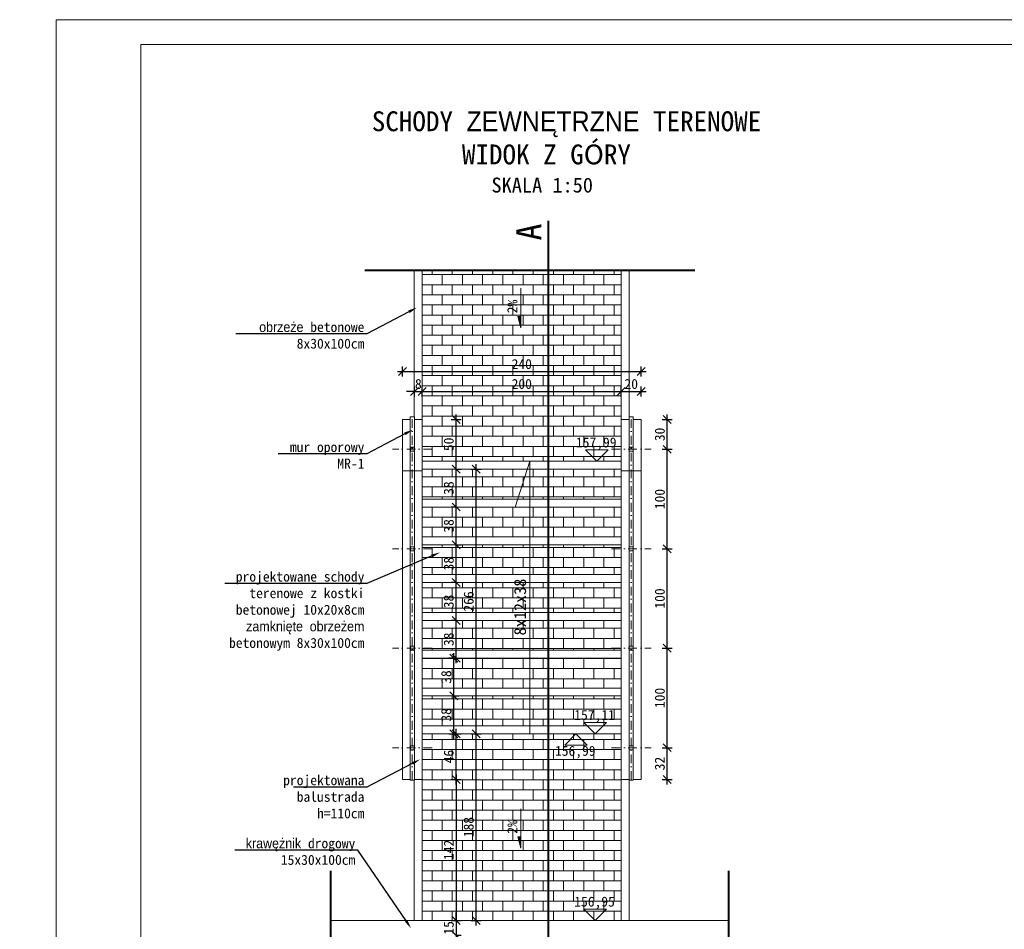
# Model space of a CAD drawing. Header units: millimetres. Extents: x -1373 to 28294, y -9636 to 187.
# Tile 2 of 133: x 277 to 1266, y -7931 to -7017. Entities that reach past the tile are written whole.
import ezdxf
from ezdxf import colors
from ezdxf.entities.mleader import LeaderData, LeaderLine
from ezdxf.enums import TextEntityAlignment as Align
from ezdxf.math import Vec2, Vec3

# ---------------------------------------------------------------- set-up
doc = ezdxf.new("R2010")
doc.units = ezdxf.units.MM
for name, pattern in [('DASHED', [0.75, 0.5, -0.25]), ('HIDDEN2', [4.7625, 3.175, -1.5875]), ('Kreski i kropki', [335.138881, 176.388884, -88.194442, 0, -70.555556])]:
    doc.linetypes.add(name, pattern=pattern)
doc.layers.add('1_DZIALKI', color=7, linetype='Continuous')
for name, color, linetype, lineweight in [('_k_kreskowanie', 250, 'Continuous', 9), ('_k_opis', 7, 'Continuous', 13), ('_k_osie', 142, 'Kreski i kropki', 13), ('_k_widok', 7, 'Continuous', 18), ('_k_wymiar', 7, 'Continuous', 9), ('_k_zarys', 7, 'HIDDEN2', 20)]:
    doc.layers.add(name, color=color, linetype=linetype, lineweight=lineweight)
doc.layers.add('_k_niewidoczna', color=72, linetype='Continuous', lineweight=9, plot=False)
doc.styles.add('GENERATED_STYLE_1', font='MS Gothic.ttf')
doc.styles.add('Katarzyna', font='MS Gothic.ttf')
doc.dimstyles.new('1 - 50   (cm)', dxfattribs={"dimscale": 5, "dimtxt": 2, "dimasz": 1.6, "dimexe": 1, "dimexo": 1, "dimgap": 0.5, "dimtad": 1, "dimdec": 0, "dimzin": 12, "dimdsep": 46, "dimtxsty": 'GENERATED_STYLE_1', "dimblk1": 'OBLIQUE', "dimblk2": 'OBLIQUE', "dimsah": 1, "dimcen": 0, "dimdle": 1, "dimclrd": 256, "dimclre": 256, "dimclrt": 4, "dimazin": 0, "dimtfac": 0.75, "dimtdec": 0, "dimtix": 1, "dimtmove": 1, "dimatfit": 3, "dimldrblk": 'OBLIQUE', "dimfxl": 1, "dimfxlon": 1, "dimtvp": 0.75, "dimtolj": 1, "dimtzin": 0, "dimarcsym": 0})

# ---------------------------------------------------------------- blocks, each defined once
blk = doc.blocks.new('_OBLIQUE')
at = {"color": 0, "linetype": 'ByBlock'}
blk.add_line((-0.5, -0.5), (0.5, 0.5), dxfattribs=at)
blk = doc.blocks.new('*D433')
at = {"layer": '_k_wymiar', "lineweight": -2, "transparency": 16777216}
for p, q in [((710.6, -7734.6), (720.6, -7734.6)), ((715.6, -7785.53), (715.6, -7729.6)), ((710.6, -7780.53), (720.6, -7780.53))]:
    blk.add_line(p, q, dxfattribs=at)
at = {"layer": 'Defpoints', "color": 0, "transparency": 16777216}
for p in [(681.45, -7734.6), (715.6, -7734.6), (677.25, -7780.53)]:
    blk.add_point(p, dxfattribs=at)
at = {"layer": '_k_wymiar', "lineweight": -2, "transparency": 16777216, "xscale": 8, "yscale": 8, "zscale": 8}
for p, rotation in [((715.6, -7734.6), 90), ((715.6, -7780.53), 270)]:
    blk.add_blockref('_OBLIQUE', p, dxfattribs=dict(at, rotation=rotation))
at = {"layer": '_k_wymiar', "color": 4, "transparency": 16777216, "insert": (708.1, -7757.56), "char_height": 10, "attachment_point": 5, "rotation": 90, "style": 'GENERATED_STYLE_1'}
blk.add_mtext('\\A1;46', dxfattribs=at)
blk = doc.blocks.new('*D434')
at = {"layer": '_k_wymiar', "lineweight": -2, "transparency": 16777216}
for p, q in [((713.07, -7739.6), (713.07, -7691.6)), ((713.07, -7696.6), (718.07, -7696.6)), ((708.07, -7734.6), (718.07, -7734.6))]:
    blk.add_line(p, q, dxfattribs=at)
at = {"layer": 'Defpoints', "color": 0, "transparency": 16777216}
for p in [(713.07, -7696.6), (713.07, -7696.6), (681.45, -7734.6)]:
    blk.add_point(p, dxfattribs=at)
at = {"layer": '_k_wymiar', "lineweight": -2, "transparency": 16777216, "xscale": 8, "yscale": 8, "zscale": 8}
for p, rotation in [((713.07, -7696.6), 90), ((713.07, -7734.6), 270)]:
    blk.add_blockref('_OBLIQUE', p, dxfattribs=dict(at, rotation=rotation))
at = {"layer": '_k_wymiar', "color": 4, "transparency": 16777216, "insert": (705.57, -7715.6), "char_height": 10, "attachment_point": 5, "rotation": 90, "style": 'GENERATED_STYLE_1'}
blk.add_mtext('\\A1;38', dxfattribs=at)
blk = doc.blocks.new('*D435')
at = {"layer": '_k_wymiar', "lineweight": -2, "transparency": 16777216}
for p, q in [((713.07, -7658.6), (708.07, -7658.6)), ((713.07, -7701.6), (713.07, -7653.6)), ((713.07, -7696.6), (718.07, -7696.6))]:
    blk.add_line(p, q, dxfattribs=at)
at = {"layer": 'Defpoints', "color": 0, "transparency": 16777216}
for p in [(713.07, -7658.6), (715.6, -7658.6), (713.07, -7696.6)]:
    blk.add_point(p, dxfattribs=at)
at = {"layer": '_k_wymiar', "lineweight": -2, "transparency": 16777216, "xscale": 8, "yscale": 8, "zscale": 8}
for p, rotation in [((713.07, -7658.6), 90), ((713.07, -7696.6), 270)]:
    blk.add_blockref('_OBLIQUE', p, dxfattribs=dict(at, rotation=rotation))
at = {"layer": '_k_wymiar', "color": 4, "transparency": 16777216, "insert": (705.57, -7677.6), "char_height": 10, "attachment_point": 5, "rotation": 90, "style": 'GENERATED_STYLE_1'}
blk.add_mtext('\\A1;38', dxfattribs=at)
blk = doc.blocks.new('*D436')
at = {"layer": '_k_wymiar', "lineweight": -2, "transparency": 16777216}
for p, q in [((715.6, -7663.6), (715.6, -7615.6)), ((715.6, -7620.6), (710.6, -7620.6)), ((715.6, -7658.6), (720.6, -7658.6))]:
    blk.add_line(p, q, dxfattribs=at)
at = {"layer": 'Defpoints', "color": 0, "transparency": 16777216}
for p in [(715.6, -7620.6), (715.6, -7620.6), (715.6, -7658.6)]:
    blk.add_point(p, dxfattribs=at)
at = {"layer": '_k_wymiar', "lineweight": -2, "transparency": 16777216, "xscale": 8, "yscale": 8, "zscale": 8}
for p, rotation in [((715.6, -7620.6), 90), ((715.6, -7658.6), 270)]:
    blk.add_blockref('_OBLIQUE', p, dxfattribs=dict(at, rotation=rotation))
at = {"layer": '_k_wymiar', "color": 4, "transparency": 16777216, "insert": (708.1, -7639.6), "char_height": 10, "attachment_point": 5, "rotation": 90, "style": 'GENERATED_STYLE_1'}
blk.add_mtext('\\A1;38', dxfattribs=at)
blk = doc.blocks.new('*D437')
at = {"layer": '_k_wymiar', "lineweight": -2, "transparency": 16777216}
for p, q in [((715.6, -7625.6), (715.6, -7577.6)), ((715.6, -7582.6), (710.6, -7582.6)), ((715.6, -7620.6), (710.6, -7620.6))]:
    blk.add_line(p, q, dxfattribs=at)
at = {"layer": 'Defpoints', "color": 0, "transparency": 16777216}
for p in [(715.6, -7582.6), (715.6, -7582.6), (715.6, -7620.6)]:
    blk.add_point(p, dxfattribs=at)
at = {"layer": '_k_wymiar', "lineweight": -2, "transparency": 16777216, "xscale": 8, "yscale": 8, "zscale": 8}
for p, rotation in [((715.6, -7582.6), 90), ((715.6, -7620.6), 270)]:
    blk.add_blockref('_OBLIQUE', p, dxfattribs=dict(at, rotation=rotation))
at = {"layer": '_k_wymiar', "color": 4, "transparency": 16777216, "insert": (708.1, -7601.6), "char_height": 10, "attachment_point": 5, "rotation": 90, "style": 'GENERATED_STYLE_1'}
blk.add_mtext('\\A1;38', dxfattribs=at)
blk = doc.blocks.new('*D438')
at = {"layer": '_k_wymiar', "lineweight": -2, "transparency": 16777216}
for p, q in [((715.6, -7587.6), (715.6, -7539.6)), ((715.6, -7544.6), (720.6, -7544.6)), ((715.6, -7582.6), (710.6, -7582.6))]:
    blk.add_line(p, q, dxfattribs=at)
at = {"layer": 'Defpoints', "color": 0, "transparency": 16777216}
for p in [(715.6, -7544.6), (715.6, -7544.6), (715.6, -7582.6)]:
    blk.add_point(p, dxfattribs=at)
at = {"layer": '_k_wymiar', "lineweight": -2, "transparency": 16777216, "xscale": 8, "yscale": 8, "zscale": 8}
for p, rotation in [((715.6, -7544.6), 90), ((715.6, -7582.6), 270)]:
    blk.add_blockref('_OBLIQUE', p, dxfattribs=dict(at, rotation=rotation))
at = {"layer": '_k_wymiar', "color": 4, "transparency": 16777216, "insert": (708.1, -7563.6), "char_height": 10, "attachment_point": 5, "rotation": 90, "style": 'GENERATED_STYLE_1'}
blk.add_mtext('\\A1;38', dxfattribs=at)
blk = doc.blocks.new('*D439')
at = {"layer": '_k_wymiar', "lineweight": -2, "transparency": 16777216}
for p, q in [((715.6, -7506.6), (710.6, -7506.6)), ((715.6, -7549.6), (715.6, -7501.6)), ((715.6, -7544.6), (720.6, -7544.6))]:
    blk.add_line(p, q, dxfattribs=at)
at = {"layer": 'Defpoints', "color": 0, "transparency": 16777216}
for p in [(715.6, -7506.6), (715.6, -7506.6), (715.6, -7544.6)]:
    blk.add_point(p, dxfattribs=at)
at = {"layer": '_k_wymiar', "lineweight": -2, "transparency": 16777216, "xscale": 8, "yscale": 8, "zscale": 8}
for p, rotation in [((715.6, -7506.6), 90), ((715.6, -7544.6), 270)]:
    blk.add_blockref('_OBLIQUE', p, dxfattribs=dict(at, rotation=rotation))
at = {"layer": '_k_wymiar', "color": 4, "transparency": 16777216, "insert": (708.1, -7525.6), "char_height": 10, "attachment_point": 5, "rotation": 90, "style": 'GENERATED_STYLE_1'}
blk.add_mtext('\\A1;38', dxfattribs=at)
blk = doc.blocks.new('*D440')
at = {"layer": '_k_wymiar', "lineweight": -2, "transparency": 16777216}
for p, q in [((715.6, -7511.6), (715.6, -7463.6)), ((715.6, -7468.6), (720.6, -7468.6)), ((715.6, -7506.6), (710.6, -7506.6))]:
    blk.add_line(p, q, dxfattribs=at)
at = {"layer": 'Defpoints', "color": 0, "transparency": 16777216}
for p in [(715.6, -7468.6), (715.6, -7468.6), (715.6, -7506.6)]:
    blk.add_point(p, dxfattribs=at)
at = {"layer": '_k_wymiar', "lineweight": -2, "transparency": 16777216, "xscale": 8, "yscale": 8, "zscale": 8}
for p, rotation in [((715.6, -7468.6), 90), ((715.6, -7506.6), 270)]:
    blk.add_blockref('_OBLIQUE', p, dxfattribs=dict(at, rotation=rotation))
at = {"layer": '_k_wymiar', "color": 4, "transparency": 16777216, "insert": (708.1, -7487.6), "char_height": 10, "attachment_point": 5, "rotation": 90, "style": 'GENERATED_STYLE_1'}
blk.add_mtext('\\A1;38', dxfattribs=at)
blk = doc.blocks.new('*D441')
at = {"layer": '_k_wymiar', "lineweight": -2, "transparency": 16777216}
for p, q in [((710.6, -7418.6), (720.6, -7418.6)), ((715.6, -7473.6), (715.6, -7413.6)), ((715.6, -7468.6), (720.6, -7468.6))]:
    blk.add_line(p, q, dxfattribs=at)
at = {"layer": 'Defpoints', "color": 0, "transparency": 16777216}
for p in [(677.25, -7418.6), (715.6, -7418.6), (715.6, -7468.6)]:
    blk.add_point(p, dxfattribs=at)
at = {"layer": '_k_wymiar', "lineweight": -2, "transparency": 16777216, "xscale": 8, "yscale": 8, "zscale": 8}
for p, rotation in [((715.6, -7418.6), 90), ((715.6, -7468.6), 270)]:
    blk.add_blockref('_OBLIQUE', p, dxfattribs=dict(at, rotation=rotation))
at = {"layer": '_k_wymiar', "color": 4, "transparency": 16777216, "insert": (708.1, -7443.6), "char_height": 10, "attachment_point": 5, "rotation": 90, "style": 'GENERATED_STYLE_1'}
blk.add_mtext('\\A1;50', dxfattribs=at)
blk = doc.blocks.new('*D442')
at = {"layer": '_k_wymiar', "lineweight": -2, "transparency": 16777216}
for p, q in [((715.6, -7775.53), (715.6, -7927.27)), ((710.6, -7780.53), (720.6, -7780.53)), ((710.6, -7922.27), (720.6, -7922.27))]:
    blk.add_line(p, q, dxfattribs=at)
at = {"layer": 'Defpoints', "color": 0, "transparency": 16777216}
for p in [(681.45, -7780.53), (677.45, -7922.27), (715.6, -7922.27)]:
    blk.add_point(p, dxfattribs=at)
at = {"layer": '_k_wymiar', "lineweight": -2, "transparency": 16777216, "xscale": 8, "yscale": 8, "zscale": 8}
for p, rotation in [((715.6, -7780.53), 90), ((715.6, -7922.27), 270)]:
    blk.add_blockref('_OBLIQUE', p, dxfattribs=dict(at, rotation=rotation))
at = {"layer": '_k_wymiar', "color": 4, "transparency": 16777216, "insert": (708.1, -7851.4), "char_height": 10, "attachment_point": 5, "rotation": 90, "style": 'GENERATED_STYLE_1'}
blk.add_mtext('\\A1;142', dxfattribs=at)
blk = doc.blocks.new('*D443')
at = {"layer": '_k_wymiar', "lineweight": -2, "transparency": 16777216}
for p, q in [((730.6, -7734.6), (740.6, -7734.6)), ((735.6, -7927.27), (735.6, -7729.6)), ((730.6, -7922.27), (740.6, -7922.27))]:
    blk.add_line(p, q, dxfattribs=at)
at = {"layer": 'Defpoints', "color": 0, "transparency": 16777216}
for p in [(681.45, -7734.6), (735.6, -7734.6), (681.45, -7922.27)]:
    blk.add_point(p, dxfattribs=at)
at = {"layer": '_k_wymiar', "lineweight": -2, "transparency": 16777216, "xscale": 8, "yscale": 8, "zscale": 8}
for p, rotation in [((735.6, -7734.6), 90), ((735.6, -7922.27), 270)]:
    blk.add_blockref('_OBLIQUE', p, dxfattribs=dict(at, rotation=rotation))
at = {"layer": '_k_wymiar', "color": 4, "transparency": 16777216, "insert": (728.1, -7828.44), "char_height": 10, "attachment_point": 5, "rotation": 90, "style": 'GENERATED_STYLE_1'}
blk.add_mtext('\\A1;188', dxfattribs=at)
blk = doc.blocks.new('*D444')
at = {"layer": '_k_wymiar', "lineweight": -2, "transparency": 16777216}
for p, q in [((715.6, -7922.27), (715.6, -7914.27)), ((715.6, -7922.27), (720.6, -7922.27)), ((715.6, -7922.27), (715.6, -7937.27)), ((715.6, -7937.27), (720.6, -7937.27)), ((715.6, -7937.27), (715.6, -7945.27))]:
    blk.add_line(p, q, dxfattribs=at)
at = {"layer": 'Defpoints', "color": 0, "transparency": 16777216}
for p in [(715.6, -7922.27), (715.6, -7937.27), (715.6, -7937.27)]:
    blk.add_point(p, dxfattribs=at)
at = {"layer": '_k_wymiar', "lineweight": -2, "transparency": 16777216, "xscale": 8, "yscale": 8, "zscale": 8}
for p, rotation in [((715.6, -7922.27), 270), ((715.6, -7937.27), 90)]:
    blk.add_blockref('_OBLIQUE', p, dxfattribs=dict(at, rotation=rotation))
at = {"layer": '_k_wymiar', "color": 4, "transparency": 16777216, "insert": (708.1, -7929.77), "char_height": 10, "attachment_point": 5, "rotation": 90, "style": 'GENERATED_STYLE_1'}
blk.add_mtext('\\A1;15', dxfattribs=at)
blk = doc.blocks.new('*D447')
at = {"layer": '_k_wymiar', "lineweight": -2, "transparency": 16777216}
for p, q in [((730.6, -7468.6), (740.6, -7468.6)), ((735.6, -7739.6), (735.6, -7463.6)), ((730.6, -7734.6), (740.6, -7734.6))]:
    blk.add_line(p, q, dxfattribs=at)
at = {"layer": 'Defpoints', "color": 0, "transparency": 16777216}
for p in [(681.45, -7468.6), (735.6, -7468.6), (681.45, -7734.6)]:
    blk.add_point(p, dxfattribs=at)
at = {"layer": '_k_wymiar', "lineweight": -2, "transparency": 16777216, "xscale": 8, "yscale": 8, "zscale": 8}
for p, rotation in [((735.6, -7468.6), 90), ((735.6, -7734.6), 270)]:
    blk.add_blockref('_OBLIQUE', p, dxfattribs=dict(at, rotation=rotation))
at = {"layer": '_k_wymiar', "color": 4, "transparency": 16777216, "insert": (728.1, -7601.6), "char_height": 10, "attachment_point": 5, "rotation": 90, "style": 'GENERATED_STYLE_1'}
blk.add_mtext('\\A1;266', dxfattribs=at)
blk = doc.blocks.new('*D448')
at = {"layer": '_k_wymiar', "lineweight": -2, "transparency": 16777216}
for p, q in [((673.55, -7390.44), (665.55, -7390.44)), ((673.55, -7395.44), (673.55, -7385.44)), ((673.55, -7390.44), (681.45, -7390.44)), ((681.45, -7395.44), (681.45, -7385.44)), ((681.45, -7390.44), (689.45, -7390.44))]:
    blk.add_line(p, q, dxfattribs=at)
at = {"layer": 'Defpoints', "color": 0, "transparency": 16777216}
for p in [(681.45, -7390.44), (673.55, -7418.6), (681.45, -7418.6)]:
    blk.add_point(p, dxfattribs=at)
at = {"layer": '_k_wymiar', "lineweight": -2, "transparency": 16777216, "xscale": 8, "yscale": 8, "zscale": 8}
blk.add_blockref('_OBLIQUE', (673.55, -7390.44), dxfattribs=at)
at = {"layer": '_k_wymiar', "lineweight": -2, "transparency": 16777216, "xscale": 8, "yscale": 8, "zscale": 8, "rotation": 180}
blk.add_blockref('_OBLIQUE', (681.45, -7390.44), dxfattribs=at)
at = {"layer": '_k_wymiar', "color": 4, "transparency": 16777216, "insert": (677.5, -7382.94), "char_height": 10, "attachment_point": 5, "style": 'GENERATED_STYLE_1'}
blk.add_mtext('\\A1;8', dxfattribs=at)
blk = doc.blocks.new('*D449')
at = {"layer": '_k_wymiar', "lineweight": -2, "transparency": 16777216}
for p, q in [((676.45, -7390.44), (886.45, -7390.44)), ((681.45, -7395.44), (681.45, -7385.44)), ((881.45, -7395.44), (881.45, -7385.44))]:
    blk.add_line(p, q, dxfattribs=at)
at = {"layer": 'Defpoints', "color": 0, "transparency": 16777216}
for p in [(881.45, -7390.44), (681.45, -7418.6), (881.45, -7418.6)]:
    blk.add_point(p, dxfattribs=at)
at = {"layer": '_k_wymiar', "lineweight": -2, "transparency": 16777216, "xscale": 8, "yscale": 8, "zscale": 8, "rotation": 180}
blk.add_blockref('_OBLIQUE', (681.45, -7390.44), dxfattribs=at)
at = {"layer": '_k_wymiar', "lineweight": -2, "transparency": 16777216, "xscale": 8, "yscale": 8, "zscale": 8}
blk.add_blockref('_OBLIQUE', (881.45, -7390.44), dxfattribs=at)
at = {"layer": '_k_wymiar', "color": 4, "transparency": 16777216, "insert": (781.45, -7382.94), "char_height": 10, "attachment_point": 5, "style": 'GENERATED_STYLE_1'}
blk.add_mtext('\\A1;200', dxfattribs=at)
blk = doc.blocks.new('*D450')
at = {"layer": '_k_wymiar', "lineweight": -2, "transparency": 16777216}
for p, q in [((876.45, -7390.44), (906.45, -7390.44)), ((881.45, -7395.44), (881.45, -7385.44)), ((901.45, -7395.44), (901.45, -7385.44))]:
    blk.add_line(p, q, dxfattribs=at)
at = {"layer": 'Defpoints', "color": 0, "transparency": 16777216}
for p in [(901.45, -7390.44), (881.45, -7418.6), (901.45, -7418.6)]:
    blk.add_point(p, dxfattribs=at)
at = {"layer": '_k_wymiar', "lineweight": -2, "transparency": 16777216, "xscale": 8, "yscale": 8, "zscale": 8, "rotation": 180}
blk.add_blockref('_OBLIQUE', (881.45, -7390.44), dxfattribs=at)
at = {"layer": '_k_wymiar', "lineweight": -2, "transparency": 16777216, "xscale": 8, "yscale": 8, "zscale": 8}
blk.add_blockref('_OBLIQUE', (901.45, -7390.44), dxfattribs=at)
at = {"layer": '_k_wymiar', "color": 4, "transparency": 16777216, "insert": (891.45, -7382.94), "char_height": 10, "attachment_point": 5, "style": 'GENERATED_STYLE_1'}
blk.add_mtext('\\A1;20', dxfattribs=at)
blk = doc.blocks.new('*D428')
at = {"layer": '_k_wymiar', "lineweight": -2, "transparency": 16777216}
for p, q in [((656.45, -7370.44), (906.45, -7370.44)), ((661.45, -7375.44), (661.45, -7365.44)), ((901.45, -7375.44), (901.45, -7365.44))]:
    blk.add_line(p, q, dxfattribs=at)
at = {"layer": 'Defpoints', "color": 0, "transparency": 16777216}
for p in [(901.45, -7370.44), (661.45, -7418.6), (901.45, -7418.6)]:
    blk.add_point(p, dxfattribs=at)
at = {"layer": '_k_wymiar', "lineweight": -2, "transparency": 16777216, "xscale": 8, "yscale": 8, "zscale": 8, "rotation": 180}
blk.add_blockref('_OBLIQUE', (661.45, -7370.44), dxfattribs=at)
at = {"layer": '_k_wymiar', "lineweight": -2, "transparency": 16777216, "xscale": 8, "yscale": 8, "zscale": 8}
blk.add_blockref('_OBLIQUE', (901.45, -7370.44), dxfattribs=at)
at = {"layer": '_k_wymiar', "color": 4, "transparency": 16777216, "insert": (781.45, -7362.94), "char_height": 10, "attachment_point": 5, "style": 'GENERATED_STYLE_1'}
blk.add_mtext('\\A1;240', dxfattribs=at)
blk = doc.blocks.new('*D451')
at = {"layer": '_k_wymiar', "lineweight": -2, "transparency": 16777216}
for p, q in [((927.69, -7785.53), (927.69, -7743.6)), ((922.69, -7748.6), (932.69, -7748.6)), ((922.69, -7780.53), (932.69, -7780.53))]:
    blk.add_line(p, q, dxfattribs=at)
at = {"layer": 'Defpoints', "color": 0, "transparency": 16777216}
for p in [(901.45, -7748.6), (927.69, -7748.6), (901.45, -7780.53)]:
    blk.add_point(p, dxfattribs=at)
at = {"layer": '_k_wymiar', "lineweight": -2, "transparency": 16777216, "xscale": 8, "yscale": 8, "zscale": 8}
for p, rotation in [((927.69, -7748.6), 90), ((927.69, -7780.53), 270)]:
    blk.add_blockref('_OBLIQUE', p, dxfattribs=dict(at, rotation=rotation))
at = {"layer": '_k_wymiar', "color": 4, "transparency": 16777216, "insert": (920.19, -7764.56), "char_height": 10, "attachment_point": 5, "rotation": 90, "style": 'GENERATED_STYLE_1'}
blk.add_mtext('\\A1;32', dxfattribs=at)
blk = doc.blocks.new('*D452')
at = {"layer": '_k_wymiar', "lineweight": -2, "transparency": 16777216}
for p, q in [((922.69, -7648.6), (932.69, -7648.6)), ((927.69, -7753.6), (927.69, -7643.6)), ((922.69, -7748.6), (932.69, -7748.6))]:
    blk.add_line(p, q, dxfattribs=at)
at = {"layer": 'Defpoints', "color": 0, "transparency": 16777216}
for p in [(891.45, -7648.6), (927.69, -7648.6), (901.45, -7748.6)]:
    blk.add_point(p, dxfattribs=at)
at = {"layer": '_k_wymiar', "lineweight": -2, "transparency": 16777216, "xscale": 8, "yscale": 8, "zscale": 8}
for p, rotation in [((927.69, -7648.6), 90), ((927.69, -7748.6), 270)]:
    blk.add_blockref('_OBLIQUE', p, dxfattribs=dict(at, rotation=rotation))
at = {"layer": '_k_wymiar', "color": 4, "transparency": 16777216, "insert": (920.19, -7698.6), "char_height": 10, "attachment_point": 5, "rotation": 90, "style": 'GENERATED_STYLE_1'}
blk.add_mtext('\\A1;100', dxfattribs=at)
blk = doc.blocks.new('*D453')
at = {"layer": '_k_wymiar', "lineweight": -2, "transparency": 16777216}
for p, q in [((922.69, -7548.6), (932.69, -7548.6)), ((927.69, -7653.6), (927.69, -7543.6)), ((922.69, -7648.6), (932.69, -7648.6))]:
    blk.add_line(p, q, dxfattribs=at)
at = {"layer": 'Defpoints', "color": 0, "transparency": 16777216}
for p in [(891.45, -7548.6), (927.69, -7548.6), (891.45, -7648.6)]:
    blk.add_point(p, dxfattribs=at)
at = {"layer": '_k_wymiar', "lineweight": -2, "transparency": 16777216, "xscale": 8, "yscale": 8, "zscale": 8}
for p, rotation in [((927.69, -7548.6), 90), ((927.69, -7648.6), 270)]:
    blk.add_blockref('_OBLIQUE', p, dxfattribs=dict(at, rotation=rotation))
at = {"layer": '_k_wymiar', "color": 4, "transparency": 16777216, "insert": (920.19, -7598.6), "char_height": 10, "attachment_point": 5, "rotation": 90, "style": 'GENERATED_STYLE_1'}
blk.add_mtext('\\A1;100', dxfattribs=at)
blk = doc.blocks.new('*D454')
at = {"layer": '_k_wymiar', "lineweight": -2, "transparency": 16777216}
for p, q in [((922.69, -7448.6), (932.69, -7448.6)), ((927.69, -7553.6), (927.69, -7443.6)), ((922.69, -7548.6), (932.69, -7548.6))]:
    blk.add_line(p, q, dxfattribs=at)
at = {"layer": 'Defpoints', "color": 0, "transparency": 16777216}
for p in [(891.45, -7448.6), (927.69, -7448.6), (891.45, -7548.6)]:
    blk.add_point(p, dxfattribs=at)
at = {"layer": '_k_wymiar', "lineweight": -2, "transparency": 16777216, "xscale": 8, "yscale": 8, "zscale": 8}
for p, rotation in [((927.69, -7448.6), 90), ((927.69, -7548.6), 270)]:
    blk.add_blockref('_OBLIQUE', p, dxfattribs=dict(at, rotation=rotation))
at = {"layer": '_k_wymiar', "color": 4, "transparency": 16777216, "insert": (920.19, -7498.6), "char_height": 10, "attachment_point": 5, "rotation": 90, "style": 'GENERATED_STYLE_1'}
blk.add_mtext('\\A1;100', dxfattribs=at)
blk = doc.blocks.new('*D455')
at = {"layer": '_k_wymiar', "lineweight": -2, "transparency": 16777216}
for p, q in [((922.69, -7418.6), (932.69, -7418.6)), ((927.69, -7453.6), (927.69, -7413.6)), ((922.69, -7448.6), (932.69, -7448.6))]:
    blk.add_line(p, q, dxfattribs=at)
at = {"layer": 'Defpoints', "color": 0, "transparency": 16777216}
for p in [(901.45, -7418.6), (927.69, -7418.6), (891.45, -7448.6)]:
    blk.add_point(p, dxfattribs=at)
at = {"layer": '_k_wymiar', "lineweight": -2, "transparency": 16777216, "xscale": 8, "yscale": 8, "zscale": 8}
for p, rotation in [((927.69, -7418.6), 90), ((927.69, -7448.6), 270)]:
    blk.add_blockref('_OBLIQUE', p, dxfattribs=dict(at, rotation=rotation))
at = {"layer": '_k_wymiar', "color": 4, "transparency": 16777216, "insert": (920.19, -7433.6), "char_height": 10, "attachment_point": 5, "rotation": 90, "style": 'GENERATED_STYLE_1'}
blk.add_mtext('\\A1;30', dxfattribs=at)
blk = doc.blocks.new('spadek')
at = {"transparency": 33554559}
h = blk.add_hatch(color=256, dxfattribs=at)
h.dxf.hatch_style = 1
h.paths.add_polyline_path([(0, 0), (-0.258, -0.81), (-0.043, -0.879)])
at = {"layer": '_k_widok'}
blk.add_lwpolyline([(-0.902, -2.834), (0, 0), (-0.043, -0.879), (-0.258, -0.81)], dxfattribs=at)

msp = doc.modelspace()

# ---------------------------------------------------------------- hatches: boundary and pattern name
at = {"layer": '_k_kreskowanie'}
h = msp.add_hatch(dxfattribs=at)
h.set_pattern_fill('AR-B816', color=256, scale=0.05)
h.set_pattern_definition([(0, (874.143, -872.119), (0, 10.16), []), (90, (874.143, -872.119), (-10.16, 10.16), [10.16, -10.16])])
h.paths.add_polyline_path([(881.45, -7468.6), (681.45, -7468.6), (681.45, -7498.6), (881.45, -7498.6)])
h.paths.add_polyline_path([(881.45, -7506.6), (681.45, -7506.6), (681.45, -7536.6), (881.45, -7536.6)])
h.paths.add_polyline_path([(881.45, -7544.6), (681.45, -7544.6), (681.45, -7574.6), (881.45, -7574.6)])
h.paths.add_polyline_path([(881.45, -7582.6), (681.45, -7582.6), (681.45, -7612.6), (881.45, -7612.6)])
h.paths.add_polyline_path([(881.45, -7620.6), (681.45, -7620.6), (681.45, -7650.6), (881.45, -7650.6)])
h.paths.add_polyline_path([(881.45, -7658.6), (681.45, -7658.6), (681.45, -7688.6), (881.45, -7688.6)])
h.paths.add_polyline_path([(881.45, -7696.6), (681.45, -7696.6), (681.45, -7726.6), (881.45, -7726.6)])
h.paths.add_polyline_path([(881.45, -7268.6), (681.45, -7268.6), (681.45, -7418.6), (681.45, -7460.6), (881.45, -7460.6), (881.45, -7418.6)])
h.paths.add_polyline_path([(881.45, -7780.53), (881.45, -7734.6), (681.45, -7734.6), (681.45, -7780.53), (681.45, -7922.27), (881.45, -7922.27)])

# ---------------------------------------------------------------- linework, layer by layer
at = {"layer": '_k_niewidoczna', "color": 161, "linetype": 'DASHED', "ltscale": 50, "true_color": 0x40a5ff, "const_width": 2}
msp.add_lwpolyline([(807.97, -8288.44), (807.97, -7218.6)], dxfattribs=at)
at = {"layer": '_k_opis'}
for points in [[(669.45, -7446.6), (673.45, -7446.6), (673.45, -7450.6), (669.45, -7450.6)], [(893.45, -7446.6), (889.45, -7446.6), (889.45, -7450.6), (893.45, -7450.6)], [(669.45, -7546.6), (673.45, -7546.6), (673.45, -7550.6), (669.45, -7550.6)], [(893.45, -7546.6), (889.45, -7546.6), (889.45, -7550.6), (893.45, -7550.6)], [(669.45, -7646.6), (673.45, -7646.6), (673.45, -7650.6), (669.45, -7650.6)], [(893.45, -7646.6), (889.45, -7646.6), (889.45, -7650.6), (893.45, -7650.6)], [(669.45, -7746.6), (673.45, -7746.6), (673.45, -7750.6), (669.45, -7750.6)], [(893.45, -7746.6), (889.45, -7746.6), (889.45, -7750.6), (893.45, -7750.6)]]:
    msp.add_lwpolyline(points, close=True, dxfattribs=at)
msp.add_lwpolyline([(789.45, -7734.6), (789.45, -7460.6), (774.72, -7506.6)], dxfattribs=at)
at = {"layer": '_k_osie', "ltscale": 0.05}
for points in [[(671.45, -7781.1), (671.45, -7416.1)], [(891.45, -7781.1), (891.45, -7416.1)], [(691.45, -7448.6), (651.45, -7448.6)], [(871.45, -7448.6), (911.45, -7448.6)], [(691.45, -7548.6), (651.45, -7548.6)], [(871.45, -7548.6), (911.45, -7548.6)], [(691.45, -7648.6), (651.45, -7648.6)], [(871.45, -7648.6), (911.45, -7648.6)], [(691.45, -7748.6), (651.45, -7748.6)], [(871.45, -7748.6), (911.45, -7748.6)]]:
    msp.add_lwpolyline(points, dxfattribs=at)
at = {"layer": '_k_widok'}
for points in [[(673.45, -7416.1), (673.45, -7268.6)], [(681.45, -7268.6), (681.45, -7418.6)], [(889.35, -7418.6), (881.45, -7418.6), (881.45, -7268.6)], [(889.45, -7268.6), (889.45, -7416.1)], [(669.35, -7418.6), (661.45, -7418.6), (661.45, -7780.53), (669.35, -7780.53)], [(677.25, -7418.6), (673.55, -7418.6)], [(681.45, -7418.6), (673.55, -7418.6)], [(681.45, -7780.53), (681.45, -7418.6)], [(881.45, -7418.6), (881.45, -7460.6)], [(881.45, -7780.53), (881.45, -7418.6)], [(893.55, -7418.6), (901.45, -7418.6), (901.45, -7780.53), (893.55, -7780.53)], [(868.24, -7449.28), (856.93, -7460.6), (845.61, -7449.28), (868.24, -7449.28)], [(661.45, -7470.28), (681.45, -7470.28)], [(881.45, -7470.28), (901.45, -7470.28)], [(866.54, -7723.28), (855.23, -7734.6), (843.91, -7723.28), (866.54, -7723.28)], [(847.19, -7745.91), (835.87, -7734.6), (824.56, -7745.91), (847.19, -7745.91)], [(681.45, -7780.53), (681.45, -7922.27), (673.45, -7922.27), (673.45, -7781.1)], [(673.55, -7780.53), (681.45, -7780.53)], [(881.45, -7780.53), (881.45, -7922.27), (889.45, -7922.27), (889.45, -7781.1)], [(889.35, -7780.53), (881.45, -7780.53)], [(866.54, -7910.96), (855.23, -7922.28), (843.91, -7910.96), (866.54, -7910.96)], [(589.45, -7922.27), (989.45, -7922.27)], [(589.45, -7922.27), (989.45, -7922.27)]]:
    msp.add_lwpolyline(points, dxfattribs=at)
for points in [[(669.35, -7781.1), (673.55, -7781.1), (673.55, -7416.1), (669.35, -7416.1)], [(893.55, -7781.1), (889.35, -7781.1), (889.35, -7416.1), (893.55, -7416.1)], [(681.45, -7468.6), (881.45, -7468.6), (881.45, -7460.6), (681.45, -7460.6)], [(681.45, -7468.6), (881.45, -7468.6), (881.45, -7506.6), (681.45, -7506.6)], [(681.45, -7506.6), (881.45, -7506.6), (881.45, -7498.6), (681.45, -7498.6)], [(681.45, -7506.6), (881.45, -7506.6), (881.45, -7544.6), (681.45, -7544.6)], [(681.45, -7544.6), (881.45, -7544.6), (881.45, -7536.6), (681.45, -7536.6)], [(681.45, -7544.6), (881.45, -7544.6), (881.45, -7582.6), (681.45, -7582.6)], [(681.45, -7582.6), (881.45, -7582.6), (881.45, -7574.6), (681.45, -7574.6)], [(681.45, -7582.6), (881.45, -7582.6), (881.45, -7620.6), (681.45, -7620.6)], [(681.45, -7620.6), (881.45, -7620.6), (881.45, -7612.6), (681.45, -7612.6)], [(681.45, -7620.6), (881.45, -7620.6), (881.45, -7658.6), (681.45, -7658.6)], [(681.45, -7658.6), (881.45, -7658.6), (881.45, -7650.6), (681.45, -7650.6)], [(681.45, -7658.6), (881.45, -7658.6), (881.45, -7696.6), (681.45, -7696.6)], [(681.45, -7696.6), (881.45, -7696.6), (881.45, -7688.6), (681.45, -7688.6)], [(681.45, -7696.6), (881.45, -7696.6), (881.45, -7734.6), (681.45, -7734.6)], [(681.45, -7734.6), (881.45, -7734.6), (881.45, -7726.6), (681.45, -7726.6)]]:
    msp.add_lwpolyline(points, close=True, dxfattribs=at)
at = {"layer": '_k_wymiar'}
for points in [[(313.58, -7016.59), (2413.58, -7016.59), (2413.58, -8501.59), (313.58, -8501.59)], [(398.58, -7041.59), (2388.58, -7041.59), (2388.58, -8476.59), (398.58, -8476.59)]]:
    msp.add_lwpolyline(points, close=True, dxfattribs=at)
at = {"layer": '_k_zarys', "ltscale": 4, "const_width": 2}
for points in [[(955.45, -7268.6), (623.45, -7268.6)], [(589.45, -7872.27), (589.45, -8237.27), (989.45, -8237.27), (989.45, -7872.27)]]:
    msp.add_lwpolyline(points, dxfattribs=at)

# ---------------------------------------------------------------- block references
at = {"layer": '_k_widok', "color": 1, "xscale": 13.333333, "yscale": 13.333333, "zscale": 13.333333, "rotation": 197.803089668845}
for p in [(780.63, -7326.35), (780.63, -7849.68)]:
    msp.add_blockref('spadek', p, dxfattribs=at)

# ---------------------------------------------------------------- texts
at = {"layer": '1_DZIALKI', "lineweight": 9, "style": 'GENERATED_STYLE_1'}
for s, p in [('157,99', (856.26, -7442.99)), ('157,11', (854.56, -7716.99)), ('156,99', (835.21, -7753.07)), ('156,95', (854.56, -7904.67))]:
    msp.add_text(s, height=10, rotation=0, dxfattribs=at).set_placement(p, align=Align.MIDDLE)
at = {"layer": '_k_niewidoczna', "color": 161, "true_color": 0x40a5ff, "insert": (800.99, -7238.61), "char_height": 25, "attachment_point": 7, "rotation": 90, "style": 'GENERATED_STYLE_1'}
msp.add_mtext('\\A1;A', dxfattribs=at)
at = {"layer": '_k_opis', "color": 7, "style": 'GENERATED_STYLE_1'}
for p in [(771.97, -7305.01), (771.97, -7828.34)]:
    msp.add_text('2%%%', height=10, rotation=89.53213, dxfattribs=at).set_placement(p, align=Align.MIDDLE)
at = {"layer": '_k_opis', "ltscale": 5, "char_height": 8, "attachment_point": 1, "style": 'Katarzyna'}
for s, insert in [('\\pi355.18;{\\fMS Gothic|b1|i0|c238|p49;\\H2.5x;SCHODY ZEWNĘTRZNE TERENOWE\\P\\pi445.79;WIDOK Z GÓRY\\H0.9x;\\P\\pi475.46;\\H0.83333x;SKALA 1:50}', (275.51, -7108.74)), ('\\pi361.55;{\\fMS Gothic|b1|i0|c238|p49;\\H2.5x;PRZEKRÓJ PRZEZ SCHODY A-A\\P\\pi475.46;\\H0.75x;SKALA 1:50}', (1107.37, -7267.23))]:
    msp.add_mtext_dynamic_manual_height_columns(s, width=1047.4384, gutter_width=25, heights=[202.6], dxfattribs=dict(at, insert=insert))
at = {"layer": '_k_opis', "insert": (773.7, -7607.19), "char_height": 12, "attachment_point": 2, "rotation": 89.88087, "style": 'GENERATED_STYLE_1'}
msp.add_mtext('8x12x38', dxfattribs=at)

# ---------------------------------------------------------------- dimensions: what is measured, and where the dimension line sits
at = {"layer": '_k_wymiar'}
for p1, p2, distance, picture, middle in [((661.45, -7418.6), (901.45, -7418.6), 48.15, '*D428', (781.45, -7362.94)), ((901.45, -7780.53), (901.45, -7748.6), -26.24, '*D451', (920.19, -7764.56))]:
    dim = msp.add_aligned_dim(p1=p1, p2=p2, distance=distance, dimstyle='1 - 50   (cm)', dxfattribs=at)
    dim.commit()
    dim.dimension.update_dxf_attribs({"geometry": picture, "text_midpoint": middle})
for base, p1, p2, picture, middle in [((681.45, -7390.44), (673.55, -7418.6), (681.45, -7418.6), '*D448', (677.5, -7382.94)), ((881.45, -7390.44), (681.45, -7418.6), (881.45, -7418.6), '*D449', (781.45, -7382.94)), ((901.45, -7390.44), (881.45, -7418.6), (901.45, -7418.6), '*D450', (891.45, -7382.94))]:
    dim = msp.add_linear_dim(base=base, p1=p1, p2=p2, dimstyle='1 - 50   (cm)', dxfattribs=at)
    dim.commit()
    dim.dimension.update_dxf_attribs({"geometry": picture, "text_midpoint": middle})
for base, p1, p2, angle, picture, middle in [((715.6, -7418.6), (715.6, -7468.6), (677.25, -7418.6), 90, '*D441', (708.1, -7443.6)), ((927.69, -7418.6), (891.45, -7448.6), (901.45, -7418.6), 270, '*D455', (920.19, -7433.6)), ((927.69, -7448.6), (891.45, -7548.6), (891.45, -7448.6), 270, '*D454', (920.19, -7498.6)), ((735.6, -7468.6), (681.45, -7734.6), (681.45, -7468.6), 90, '*D447', (728.1, -7601.6)), ((715.6, -7468.6), (715.6, -7506.6), (715.6, -7468.6), 90, '*D440', (708.1, -7487.6)), ((715.6, -7506.6), (715.6, -7544.6), (715.6, -7506.6), 90, '*D439', (708.1, -7525.6)), ((715.6, -7544.6), (715.6, -7582.6), (715.6, -7544.6), 90, '*D438', (708.1, -7563.6)), ((927.69, -7548.6), (891.45, -7648.6), (891.45, -7548.6), 270, '*D453', (920.19, -7598.6)), ((715.6, -7582.6), (715.6, -7620.6), (715.6, -7582.6), 90, '*D437', (708.1, -7601.6)), ((715.6, -7620.6), (715.6, -7658.6), (715.6, -7620.6), 90, '*D436', (708.1, -7639.6)), ((927.69, -7648.6), (901.45, -7748.6), (891.45, -7648.6), 270, '*D452', (920.19, -7698.6)), ((713.07, -7658.6), (713.07, -7696.6), (715.6, -7658.6), 90, '*D435', (705.57, -7677.6)), ((713.07, -7696.6), (681.45, -7734.6), (713.07, -7696.6), 90, '*D434', (705.57, -7715.6)), ((715.6, -7734.6), (677.25, -7780.53), (681.45, -7734.6), 90, '*D433', (708.1, -7757.56)), ((735.6, -7734.6), (681.45, -7922.27), (681.45, -7734.6), 90, '*D443', (728.1, -7828.44)), ((715.6, -7922.27), (681.45, -7780.53), (677.45, -7922.27), 90, '*D442', (708.1, -7851.4)), ((715.6, -7937.27), (715.6, -7922.27), (715.6, -7937.27), 90, '*D444', (708.1, -7929.77))]:
    dim = msp.add_linear_dim(base=base, p1=p1, p2=p2, angle=angle, dimstyle='1 - 50   (cm)', dxfattribs=at)
    dim.commit()
    dim.dimension.update_dxf_attribs({"geometry": picture, "text_midpoint": middle})

# ---------------------------------------------------------------- leaders
at = {"layer": '_k_opis', "ltscale": 0.1}
ml = msp.add_multileader_mtext('Standard', dxfattribs=at)
ml.set_content('obrzeże betonowe \\P8x30x100cm', color=256, style='GENERATED_STYLE_1')
ml.set_leader_properties()
ml.build(insert=Vec2(0, 0))
ml.multileader.update_dxf_attribs({"text_left_attachment_type": 6, "text_right_attachment_type": 6, "arrow_head_size": 9})
ctx = ml.context
ctx.base_point, ctx.char_height, ctx.arrow_head_size, ctx.landing_gap_size, ctx.plane_origin = Vec3(519.23, -7332.63), 10, 9, 1.28, Vec3(513.74, -7010.04)
ctx.left_attachment, ctx.right_attachment, ctx.text_align_type = 6, 6, 2
notes = []
notes.append((ctx, [(0, (1, 1, 0), (625.83, -7332.63), (-1, 0), 1.25, [(0, [(676.04, -7306.03)], 0, [])])]))
ctx.mtext.insert, ctx.mtext.alignment, ctx.mtext.flow_direction = Vec3(623.3, -7320.63), 3, 5
ml = msp.add_multileader_mtext('Standard', dxfattribs=at)
ml.set_content('mur oporowy\\PMR-1', color=256, style='GENERATED_STYLE_1')
ml.set_leader_properties()
ml.build(insert=Vec2(0, 0))
ml.multileader.update_dxf_attribs({"text_left_attachment_type": 6, "text_right_attachment_type": 6, "arrow_head_size": 9})
ctx = ml.context
ctx.base_point, ctx.char_height, ctx.arrow_head_size, ctx.landing_gap_size, ctx.plane_origin = Vec3(551.31, -7453.28), 10, 9, 1.28, Vec3(513.74, -7130.69)
ctx.left_attachment, ctx.right_attachment, ctx.text_align_type = 6, 6, 2
notes.append((ctx, [(0, (1, 1, 0), (625.83, -7453.28), (-1, 0), 1.25, [(0, [(671.98, -7428.84)], 0, [])])]))
ctx.mtext.insert, ctx.mtext.alignment, ctx.mtext.flow_direction = Vec3(623.3, -7441.28), 3, 5
ml = msp.add_multileader_mtext('Standard', dxfattribs=at)
ml.set_content('projektowane schody terenowe z kostki betonowej 10x20x8cm zamknięte obrzeżem betonowym 8x30x100cm', color=256, style='GENERATED_STYLE_1')
ml.set_leader_properties()
ml.build(insert=Vec2(0, 0))
ml.multileader.update_dxf_attribs({"text_left_attachment_type": 6, "text_right_attachment_type": 6, "arrow_head_size": 9})
ctx = ml.context
ctx.base_point, ctx.char_height, ctx.arrow_head_size, ctx.landing_gap_size, ctx.plane_origin = Vec3(493.08, -7583.57), 10, 9, 1.28, Vec3(513.74, -7260.98)
ctx.left_attachment, ctx.right_attachment, ctx.text_align_type = 6, 6, 2
notes.append((ctx, [(0, (1, 1, 0), (625.83, -7583.57), (-1, 0), 1.25, [(0, [(699.37, -7552.24)], 0, [])])]))
ctx.mtext.insert, ctx.mtext.width, ctx.mtext.alignment, ctx.mtext.flow_direction = Vec3(623.3, -7571.57), 139.0399, 3, 5
ml = msp.add_multileader_mtext('Standard', dxfattribs=at)
ml.set_content('projektowana balustrada h=110cm', color=256, style='GENERATED_STYLE_1')
ml.set_leader_properties()
ml.build(insert=Vec2(0, 0))
ml.multileader.update_dxf_attribs({"text_left_attachment_type": 6, "text_right_attachment_type": 6, "arrow_head_size": 9})
ctx = ml.context
ctx.base_point, ctx.char_height, ctx.arrow_head_size, ctx.landing_gap_size, ctx.plane_origin = Vec3(545.32, -7788.31), 10, 9, 1.28, Vec3(513.74, -7465.72)
ctx.left_attachment, ctx.right_attachment, ctx.text_align_type = 6, 6, 2
notes.append((ctx, [(0, (1, 1, 0), (625.83, -7788.31), (-1, 0), 1.25, [(0, [(679.36, -7760.35)], 0, [])])]))
ctx.mtext.insert, ctx.mtext.width, ctx.mtext.alignment, ctx.mtext.flow_direction = Vec3(623.3, -7776.31), 70.7107, 3, 5
ml = msp.add_multileader_mtext('Standard', dxfattribs=at)
ml.set_content('krawężnik drogowy 15x30x100cm', color=256, style='GENERATED_STYLE_1')
ml.set_leader_properties()
ml.build(insert=Vec2(0, 0))
ml.multileader.update_dxf_attribs({"text_left_attachment_type": 6, "text_right_attachment_type": 6, "arrow_head_size": 9})
ctx = ml.context
ctx.base_point, ctx.char_height, ctx.arrow_head_size, ctx.landing_gap_size, ctx.plane_origin = Vec3(503.79, -7851.73), 10, 9, 1.28, Vec3(504.59, -8224.84)
ctx.left_attachment, ctx.right_attachment, ctx.text_align_type = 6, 6, 2
notes.append((ctx, [(0, (1, 1, 0), (616.69, -7851.73), (-1, 0), 1.25, [(0, [(670.22, -7930.21)], 0, [])])]))
ctx.mtext.insert, ctx.mtext.width, ctx.mtext.alignment, ctx.mtext.flow_direction = Vec3(614.16, -7839.73), 119.8057, 3, 5
for ctx, leaders in notes:
    for number, flags, end, landing, length, lines in leaders:
        leader = LeaderData()
        leader.index, (leader.has_last_leader_line, leader.has_dogleg_vector, leader.attachment_direction) = number, flags
        leader.last_leader_point, leader.dogleg_vector, leader.dogleg_length = Vec3(end), Vec3(landing), length
        for number, points, colour, breaks in lines:
            line = LeaderLine()
            line.index, line.vertices, line.color, line.breaks = number, Vec3.list(points), colors.encode_raw_color(colour), breaks
            leader.lines.append(line)
        ctx.leaders.append(leader)

doc.saveas('drawing.dxf')
